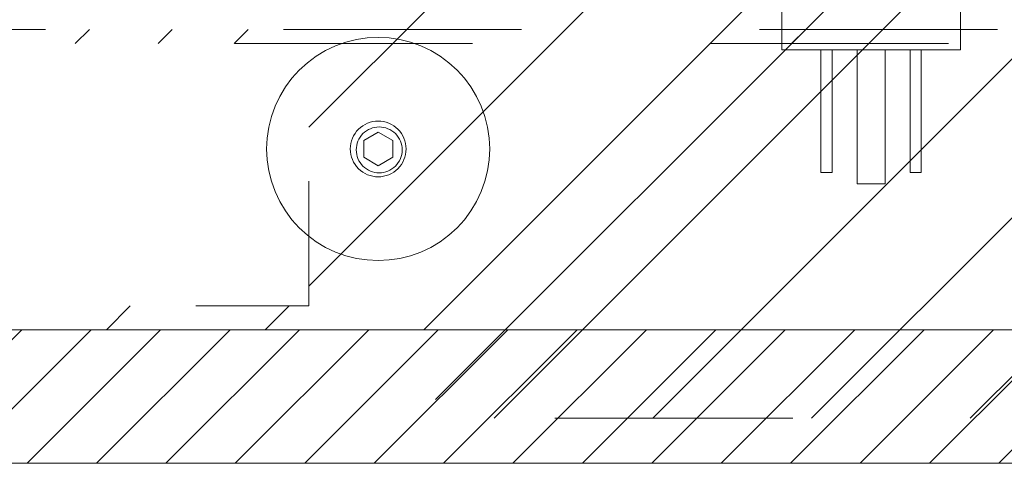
# Model space of a CAD drawing. Header units: inches. Extents: x -416 to -272, y -73 to 47.
# Tile 75 of 206: x -384.51 to -379, y -13.47 to -10.99. Entities that reach past the tile are written whole.
import ezdxf

# ---------------------------------------------------------------- set-up
doc = ezdxf.new("R2010")
doc.units = ezdxf.units.IN
doc.header["$LTSCALE"] = 32
doc.header["$MEASUREMENT"] = 0
doc.linetypes.add('Dash Style-1', pattern=[0.083328, 0.041656, -0.041672])
for name, color, linetype, lineweight in [('Black', 7, 'Continuous', 18), ('DashLine', 7, 'Continuous', 13), ('DashLineFill', 7, 'Dash Style-1', 13), ('Drawing', 7, 'Continuous', 18), ('Metal-Black', 7, 'Continuous', 18), ('Metal-CoatHook', 7, 'Continuous', 18), ('None', 7, 'Continuous', 18), ('SolidLine', 7, 'Continuous', 15)]:
    doc.layers.add(name, color=color, linetype=linetype, lineweight=lineweight)
doc.layers.add('Electrical', color=1, linetype='Dash Style-1', lineweight=15, true_color=0xff0000)
pattern_1 = [(45, (0, 0), (-1.61302, 1.935715), []), (45, (-1.0608, 1.0608), (-0.472346, 0.4167613), [])]

# ---------------------------------------------------------------- blocks, each defined once
blk = doc.blocks.new('Group-24')
at = {"layer": 'DashLineFill', "linetype": 'Continuous', "lineweight": 13}
h = blk.add_hatch(dxfattribs=at)
h.set_pattern_fill('Steel', color=253, style=0, pattern_type=2)
h.set_pattern_definition(pattern_1)
h.paths.add_polyline_path([(-0.0472, 0.1575), (69.7717, 0.1575), (69.7717, 0.0787), (-0.0472, 0.0787)])
at = {"layer": 'DashLineFill', "flags": 128}
blk.add_lwpolyline([(-0.0472, 0.1575), (69.7717, 0.1575), (69.7717, 0.0787), (-0.0472, 0.0787)], close=True, dxfattribs=at)
blk = doc.blocks.new('Group-25')
at = {"layer": 'None'}
blk.add_blockref('Group-24', (0, 0), dxfattribs=at)
blk = doc.blocks.new('SL Desktop Screen (2D)-2')
at = {"layer": 'None'}
blk.add_blockref('Group-25', (0, 0), dxfattribs=at)
at = {"layer": 'Drawing', "color": 0, "flags": 1}
for tag in ['Tag', 'Catalog', 'Option1', 'Option2', 'Option3', 'Option4', 'Option5', 'Option6', 'Option7', 'Option8', 'Option9', 'Option10', 'Option11', 'Option12', 'Custom', 'FinishGroup', 'Discount', 'Item2', 'Item3', 'Item6', 'Item8', 'Item9', 'Item10', 'Item12', 'Item13', 'Item16', 'Item18', 'Item19', 'Item20', 'Item21', 'Item22', 'Item23', 'Item24', 'Item25', 'Item1', 'Item4', 'Item5', 'Item7', 'Item11', 'Item14', 'Item15', 'Item17']:
    blk.add_attdef(tag, (-55.1155, 3.8569), '', height=0.00709, dxfattribs=at)
blk = doc.blocks.new('Dean-PPUG-BK (2D)')
at = {"layer": 'Black'}
for p, q in [((-0.5, 2.9793), (-0.5, 2.4793)), ((-0.5, 2.9793), (0.5, 2.9793)), ((0.5, 2.9793), (0.5, 2.4793))]:
    blk.add_line(p, q, dxfattribs=at)
at = {"layer": 'Metal-CoatHook'}
for p, q in [((-0.0781, 3.7293), (-0.0781, 2.9793)), ((0.0781, 3.7293), (-0.0781, 3.7293)), ((0.0781, 3.7293), (0.0781, 2.9793)), ((-0.2813, 3.6668), (-0.2813, 2.9793)), ((-0.2188, 3.6668), (-0.2813, 3.6668)), ((-0.2188, 3.6668), (-0.2188, 2.9793)), ((0.2187, 3.6668), (0.2187, 2.9793)), ((0.2812, 3.6668), (0.2187, 3.6668)), ((0.2812, 3.6668), (0.2812, 2.9793))]:
    blk.add_line(p, q, dxfattribs=at)
blk = doc.blocks.new('Group-96')
at = {"layer": 'SolidLine', "color": 7}
blk.add_blockref('Dean-PPUG-BK (2D)', (36.0039, -5.315), dxfattribs=at)
blk = doc.blocks.new('1BP8DW-Leveler (2D)')
at = {"layer": 'DashLine', "flags": 128}
for points in [[(0.625, 0), (0.622, -0.0613), (0.613, -0.1219), (0.5981, -0.1814), (0.5774, -0.2392), (0.5512, -0.2946), (0.5197, -0.3472), (0.4831, -0.3965), (0.4419, -0.4419), (0.3965, -0.4831), (0.3472, -0.5197), (0.2946, -0.5512), (0.2392, -0.5774), (0.1814, -0.5981), (0.1219, -0.613), (0.0613, -0.622), (0, -0.625), (-0.0613, -0.622), (-0.1219, -0.613), (-0.1814, -0.5981), (-0.2392, -0.5774), (-0.2946, -0.5512), (-0.3472, -0.5197), (-0.3965, -0.4831), (-0.4419, -0.4419), (-0.4831, -0.3965), (-0.5197, -0.3472), (-0.5512, -0.2946), (-0.5774, -0.2392), (-0.5981, -0.1814), (-0.613, -0.1219), (-0.622, -0.0613), (-0.625, 0), (-0.622, 0.0613), (-0.613, 0.1219), (-0.5981, 0.1814), (-0.5774, 0.2392), (-0.5512, 0.2946), (-0.5197, 0.3472), (-0.4831, 0.3965), (-0.4419, 0.4419), (-0.3965, 0.4831), (-0.3472, 0.5197), (-0.2946, 0.5512), (-0.2392, 0.5774), (-0.1814, 0.5981), (-0.1219, 0.613), (-0.0613, 0.622), (0, 0.625), (0.0613, 0.622), (0.1219, 0.613), (0.1814, 0.5981), (0.2392, 0.5774), (0.2946, 0.5512), (0.3472, 0.5197), (0.3965, 0.4831), (0.4419, 0.4419), (0.4831, 0.3965), (0.5197, 0.3472), (0.5512, 0.2946), (0.5774, 0.2392), (0.5981, 0.1814), (0.613, 0.1219), (0.622, 0.0613)], [(0, 0.1562), (0.0153, 0.1555), (0.0305, 0.1532), (0.0454, 0.1495), (0.0598, 0.1444), (0.0737, 0.1378), (0.0868, 0.1299), (0.0991, 0.1208), (0.1105, 0.1105), (0.1208, 0.0991), (0.1299, 0.0868), (0.1378, 0.0737), (0.1444, 0.0598), (0.1495, 0.0454), (0.1532, 0.0305), (0.1555, 0.0153), (0.1562, 0), (0.1555, -0.0153), (0.1532, -0.0305), (0.1495, -0.0454), (0.1444, -0.0598), (0.1378, -0.0737), (0.1299, -0.0868), (0.1208, -0.0991), (0.1105, -0.1105), (0.0991, -0.1208), (0.0868, -0.1299), (0.0737, -0.1378), (0.0598, -0.1444), (0.0454, -0.1495), (0.0305, -0.1532), (0.0153, -0.1555), (0, -0.1562), (-0.0153, -0.1555), (-0.0305, -0.1532), (-0.0454, -0.1495), (-0.0598, -0.1444), (-0.0737, -0.1378), (-0.0868, -0.1299), (-0.0991, -0.1208), (-0.1105, -0.1105), (-0.1208, -0.0991), (-0.1299, -0.0868), (-0.1378, -0.0737), (-0.1444, -0.0598), (-0.1495, -0.0454), (-0.1532, -0.0305), (-0.1555, -0.0153), (-0.1562, 0), (-0.1555, 0.0153), (-0.1532, 0.0305), (-0.1495, 0.0454), (-0.1444, 0.0598), (-0.1378, 0.0737), (-0.1299, 0.0868), (-0.1208, 0.0991), (-0.1105, 0.1105), (-0.0991, 0.1208), (-0.0868, 0.1299), (-0.0737, 0.1378), (-0.0598, 0.1444), (-0.0454, 0.1495), (-0.0305, 0.1532), (-0.0153, 0.1555)], [(0, 0.0937), (-0.0812, 0.0469), (-0.0812, -0.0469), (0, -0.0938), (0.0812, -0.0469), (0.0812, 0.0469)]]:
    blk.add_lwpolyline(points, close=True, dxfattribs=at)
blk = doc.blocks.new('1BRPX9-Util_Bkt_Lg-N (2D)')
at = {"layer": 'DashLineFill', "linetype": 'Continuous', "lineweight": 13}
h = blk.add_hatch(dxfattribs=at)
h.set_pattern_fill('Steel', color=253, style=0, pattern_type=2)
h.set_pattern_definition(pattern_1)
edge = h.paths.add_edge_path()
edge.add_line((-4.4685, 7.5394), (-2.4213, 7.5394))
edge.add_line((-2.4213, 7.5394), (-2.4213, 7.9173))
edge.add_arc((-2.3031, 7.9173), 0.1181, 90, 180, ccw=False)
edge.add_line((-2.3031, 8.0354), (2.3031, 8.0354))
edge.add_arc((2.3031, 7.9173), 0.1181, 0, 90, ccw=False)
edge.add_line((2.4213, 7.9173), (2.4213, 7.5394))
edge.add_line((2.4213, 7.5394), (4.4685, 7.5394))
edge.add_line((4.4685, 7.5394), (4.4685, 7.4055))
edge.add_line((4.4685, 7.4055), (3.1299, 7.4055))
edge.add_line((3.1299, 7.4055), (3.1299, -2.0118))
edge.add_line((3.1299, -2.0118), (4.4685, -2.0118))
edge.add_line((4.4685, -2.0118), (4.4685, -2.1457))
edge.add_line((4.4685, -2.1457), (2.4213, -2.1457))
edge.add_line((2.4213, -2.1457), (2.4213, -2.5236))
edge.add_arc((2.3031, -2.5236), 0.1181, 270, 360, ccw=False)
edge.add_line((2.3031, -2.6417), (-2.3031, -2.6417))
edge.add_arc((-2.3031, -2.5236), 0.1181, 180, 270, ccw=False)
edge.add_line((-2.4213, -2.5236), (-2.4213, -2.1457))
edge.add_line((-2.4213, -2.1457), (-4.4685, -2.1457))
edge.add_line((-4.4685, -2.1457), (-4.4685, -2.0118))
edge.add_line((-4.4685, -2.0118), (-3.1299, -2.0118))
edge.add_line((-3.1299, -2.0118), (-3.1299, 7.4055))
edge.add_line((-3.1299, 7.4055), (-4.4685, 7.4055))
edge.add_line((-4.4685, 7.4055), (-4.4685, 7.5394))
at = {"layer": 'DashLineFill', "flags": 128}
blk.add_lwpolyline([(-4.4685, 7.5394), (-2.4213, 7.5394), (-2.4213, 7.9173, -0.414214), (-2.3031, 8.0354), (2.3031, 8.0354, -0.414214), (2.4213, 7.9173), (2.4213, 7.5394), (4.4685, 7.5394), (4.4685, 7.4055), (3.1299, 7.4055), (3.1299, -2.0118), (4.4685, -2.0118), (4.4685, -2.1457), (2.4213, -2.1457), (2.4213, -2.5236, -0.414214), (2.3031, -2.6417), (-2.3031, -2.6417, -0.414214), (-2.4213, -2.5236), (-2.4213, -2.1457), (-4.4685, -2.1457), (-4.4685, -2.0118), (-3.1299, -2.0118), (-3.1299, 7.4055), (-4.4685, 7.4055)], format="xyb", close=True, dxfattribs=at)
at = {"layer": 'SolidLine', "flags": 128}
blk.add_lwpolyline([(2.7362, 6.403), (2.7236, 6.4036), (2.7112, 6.4055), (2.6989, 6.4085), (2.687, 6.4128), (2.6756, 6.4182), (2.6648, 6.4247), (2.6547, 6.4322), (2.6454, 6.4406), (2.6369, 6.45), (2.6294, 6.4601), (2.6229, 6.4709), (2.6175, 6.4823), (2.6133, 6.4942), (2.6102, 6.5064), (2.6083, 6.5189), (2.6077, 6.5315), (2.6083, 6.5441), (2.6102, 6.5566), (2.6133, 6.5688), (2.6175, 6.5807), (2.6229, 6.5921), (2.6294, 6.6029), (2.6369, 6.613), (2.6454, 6.6224), (2.6547, 6.6308), (2.6648, 6.6383), (2.6756, 6.6448), (2.687, 6.6502), (2.6989, 6.6545), (2.7112, 6.6575), (2.7236, 6.6594), (2.7362, 6.66), (2.7488, 6.6594), (2.7613, 6.6575), (2.7735, 6.6545), (2.7854, 6.6502), (2.7968, 6.6448), (2.8076, 6.6383), (2.8177, 6.6308), (2.8271, 6.6224), (2.8356, 6.613), (2.8431, 6.6029), (2.8495, 6.5921), (2.8549, 6.5807), (2.8592, 6.5688), (2.8623, 6.5566), (2.8641, 6.5441), (2.8647, 6.5315), (2.8641, 6.5189), (2.8623, 6.5064), (2.8592, 6.4942), (2.8549, 6.4823), (2.8495, 6.4709), (2.8431, 6.4601), (2.8356, 6.45), (2.8271, 6.4406), (2.8177, 6.4322), (2.8076, 6.4247), (2.7968, 6.4182), (2.7854, 6.4128), (2.7735, 6.4085), (2.7613, 6.4055), (2.7488, 6.4036)], close=True, dxfattribs=at)
at = {"layer": 'Metal-Black', "color": 7}
blk.add_blockref('1BP8DW-Leveler (2D)', (2.7417, 6.5264), dxfattribs=at)
blk = doc.blocks.new('Group-97')
at = {"layer": 'Electrical', "linetype": 'Continuous', "lineweight": 5, "true_color": 0xdd0000}
h = blk.add_hatch(dxfattribs=at)
h.set_pattern_fill('ElectricalHatch', color=12, style=0, pattern_type=2)
h.set_pattern_definition([(45, (0, 0), (-0.3333333, -0.7222222), [])])
h.paths.add_polyline_path([(21.998, -0.0197), (50.0492, -0.0197), (50.0492, -0.7677), (21.998, -0.7677)])
at = {"layer": 'Electrical', "flags": 128}
blk.add_lwpolyline([(21.998, -0.0197), (50.0492, -0.0197), (50.0492, -0.7677), (21.998, -0.7677)], close=True, dxfattribs=at)
at = {"layer": 'SolidLine', "flags": 128}
for points in [[(0.7874, -0.0197), (71.2598, -0.0197), (71.2598, -0.7677), (0.7874, -0.7677)], [(0.7874, -0.7677), (71.2598, -0.7677), (71.2598, -11.2008), (0.7874, -11.2008)]]:
    blk.add_lwpolyline(points, close=True, dxfattribs=at)
at = {"layer": 'DashLine', "color": 7}
blk.add_blockref('1BRPX9-Util_Bkt_Lg-N (2D)', (36.0236, -8.3071), dxfattribs=at)
blk = doc.blocks.new('Group-99')
at = {"layer": 'None'}
for name in ['Group-97', 'Group-96']:
    blk.add_blockref(name, (0, 0), dxfattribs=at)
blk = doc.blocks.new('SL Credenza Desk (2D)-2')
at = {"layer": 'None'}
blk.add_blockref('Group-99', (0, 0), dxfattribs=at)
at = {"layer": 'Drawing', "color": 0, "flags": 1}
for tag in ['Tag', 'Catalog', 'Option1', 'Option2', 'Option3', 'Option4', 'Option5', 'Option6', 'Option7', 'Option8', 'Option9', 'Option10', 'Option11', 'Option12', 'Custom', 'FinishGroup', 'Discount', 'Item2', 'Item3', 'Item6', 'Item9', 'Item10', 'Item12', 'Item13', 'Item16', 'Item19', 'Item20', 'Item21', 'Item22', 'Item23', 'Item24', 'Item25', 'Item8', 'Item18', 'Item1', 'Item4', 'Item5', 'Item7', 'Item11', 'Item14', 'Item15', 'Item17']:
    blk.add_attdef(tag, (-56.2887, 1.4853), '', height=0.00709, dxfattribs=at)
blk = doc.blocks.new('Group-100')
at = {"layer": 'Drawing', "rotation": 180}
blk.add_blockref('SL Credenza Desk (2D)-2', (15.7192, 1.4853), dxfattribs=at)
at = {"layer": 'Drawing', "color": 0, "flags": 1}
for tag in ['Tag', 'Catalog', 'Option1', 'Option2', 'Option3', 'Option4', 'Option5', 'Option6', 'Option7', 'Option8', 'Option9', 'Option10', 'Option11', 'Option12', 'Custom', 'FinishGroup', 'Discount', 'Item2', 'Item3', 'Item6', 'Item9', 'Item10', 'Item12', 'Item13', 'Item16', 'Item19', 'Item20', 'Item21', 'Item22', 'Item23', 'Item24', 'Item25', 'Item8', 'Item18', 'Item1', 'Item4', 'Item5', 'Item7', 'Item11', 'Item14', 'Item15', 'Item17']:
    blk.add_attdef(tag, (-56.2887, 1.4853), '', height=0.00709, dxfattribs=at)

msp = doc.modelspace()

# ---------------------------------------------------------------- block references
at = {"layer": 'Drawing', "rotation": 180}
msp.add_blockref('SL Desktop Screen (2D)-2', (-344.6929, -10.9631), dxfattribs=at)

# ---------------------------------------------------------------- next in the draw order: block references
at = {"layer": 'Drawing', "color": 7}
msp.add_blockref('Group-100', (-359.4593, -14.9775), dxfattribs=at)

doc.saveas('drawing.dxf')
